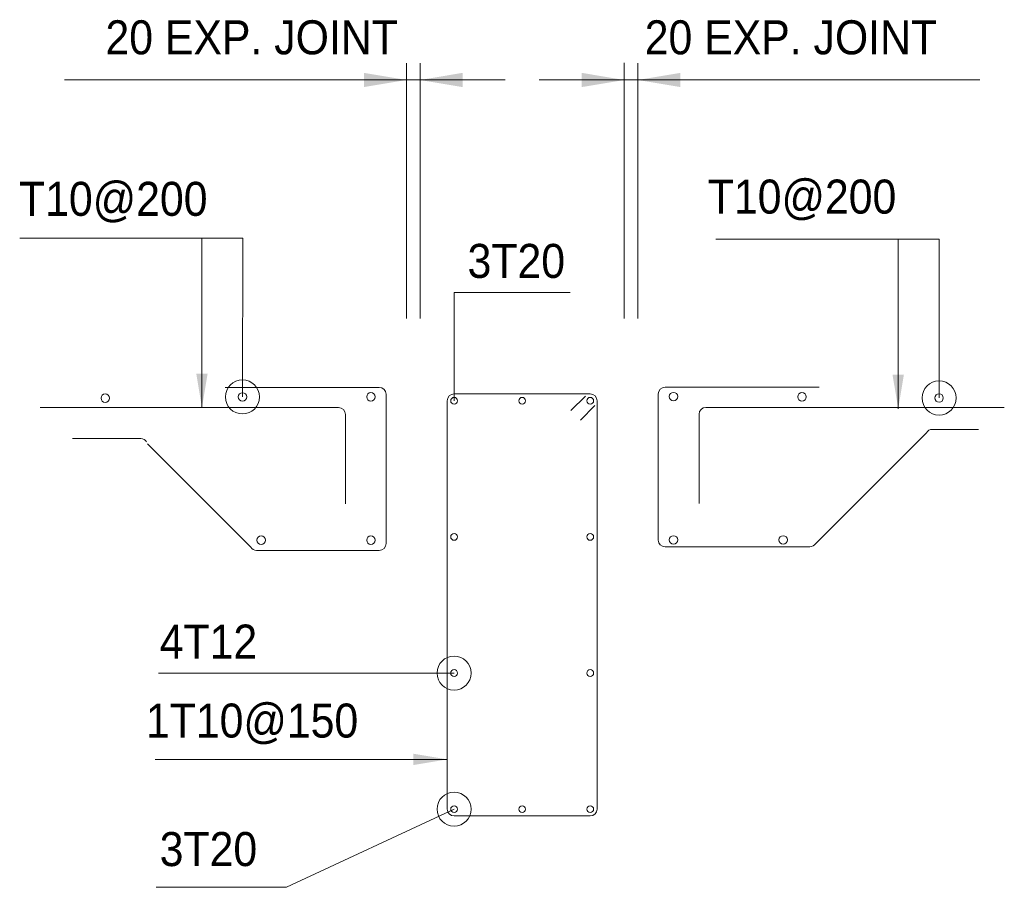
# Model space of a CAD drawing. Header units: millimetres. Extents: x 226940 to 228386, y -160878 to -159604.
import ezdxf

# ---------------------------------------------------------------- set-up
doc = ezdxf.new("R2010")
doc.units = ezdxf.units.MM
for name, color, linetype, lineweight in [('A-DETL-GENF', 7, 'Continuous', 18), ('A-DETL-THIN', 7, 'Continuous', 18), ('G-ANNO-TEXT', 7, 'Continuous', 9)]:
    doc.layers.add(name, color=color, linetype=linetype, lineweight=lineweight)
doc.styles.add('Arial', font='arial.ttf', dxfattribs={"width": 0.9, "height": 50})

msp = doc.modelspace()

# ---------------------------------------------------------------- hatches: boundary and pattern name
at = {"layer": 'A-DETL-GENF'}
for points in [[(227445.4, -159702.5), (227507.9, -159692.1), (227445.4, -159681.6)], [(227590.4, -159702.5), (227590.4, -159681.6), (227527.9, -159692.1)], [(227765.4, -159702.5), (227827.9, -159692.1), (227765.4, -159681.6)], [(227910.4, -159702.5), (227910.4, -159681.6), (227847.9, -159692.1)], [(227207.4, -160173.5), (227215.7, -160123.5), (227199.1, -160123.5)], [(228230.5, -160175), (228238.8, -160125), (228222.1, -160125)], [(227517.9, -160698.6), (227567.9, -160690.2), (227517.9, -160681.9)]]:
    msp.add_hatch(color=256, dxfattribs=at).paths.add_polyline_path(points)

# ---------------------------------------------------------------- linework, layer by layer
at = {"layer": 'A-DETL-THIN'}
for p, q in [((227507.9, -160042.6), (227507.9, -159667.1)), ((227527.9, -160042.6), (227527.9, -159667.1)), ((227827.9, -160042.6), (227827.9, -159667.1)), ((227847.9, -160042.6), (227847.9, -159667.1)), ((227597, -159692.1), (227005.5, -159692.1)), ((227445.4, -159692.1), (227382.9, -159692.1)), ((227507.9, -159692.1), (227527.9, -159692.1)), ((227590.4, -159692.1), (227652.9, -159692.1)), ((227765.4, -159692.1), (227702.9, -159692.1)), ((227758.8, -159692.1), (228350.2, -159692.1)), ((227847.9, -159692.1), (227827.9, -159692.1)), ((227910.4, -159692.1), (227972.9, -159692.1)), ((227267.4, -159924.4), (226939.6, -159924.4)), ((227207.4, -160173.5), (227207.4, -159924.4)), ((227266.9, -160157.8), (227267.4, -159924.4)), ((228290.5, -159925.9), (227962.7, -159925.9)), ((228230.5, -160175), (228230.5, -159925.9)), ((228290.5, -160159.3), (228290.5, -159925.9)), ((227577.9, -160163.4), (227577.9, -160004.1)), ((227577.9, -160004.1), (227748.4, -160004.1)), ((227468, -160143.7), (227241.6, -160143.7)), ((227478, -160373.3), (227478, -160153.7)), ((227777.9, -160153.4), (227577.9, -160153.4)), ((227770.8, -160156.4), (227749.6, -160177.6)), ((227877.9, -160368), (227877.9, -160153.4)), ((227887.9, -160143.4), (228114.3, -160143.4)), ((227567.9, -160163.4), (227567.9, -160763.4)), ((227784.9, -160170.5), (227763.7, -160191.7)), ((227787.9, -160763.4), (227787.9, -160163.4)), ((227408.1, -160173.5), (226969.5, -160173.5)), ((227418.1, -160314.7), (227418.1, -160183.5)), ((227937.8, -160314.4), (227937.8, -160183.2)), ((227947.8, -160173.2), (228386.4, -160173.2)), ((228109.2, -160373), (228271.9, -160210.3)), ((228348.3, -160205.4), (228280.5, -160205.4)), ((227017.2, -160218.8), (227117.5, -160218.8)), ((227279.2, -160378.3), (227127.5, -160226.6)), ((227287.8, -160383.3), (227468, -160383.3)), ((228100.6, -160378), (227887.9, -160378)), ((227143.4, -160563.4), (227577.9, -160563.4)), ((227138.5, -160690.2), (227567.9, -160690.2)), ((227577.9, -160763.4), (227331.8, -160878.2)), ((227577.9, -160773.4), (227777.9, -160773.4)), ((227331.8, -160878.2), (227140.3, -160878.2))]:
    msp.add_line(p, q, dxfattribs=at)
for centre in [(227266.9, -160157.8), (228290.5, -160159.3), (227577.9, -160563.4), (227577.9, -160763.4)]:
    msp.add_circle(centre, 25, dxfattribs=at)
for centre, radius, start, end in [((227065.4, -160159.6), 6.25, 0, 180), ((227266.9, -160157.8), 6.25, 0, 180), ((227455.7, -160157.6), 6.25, 0, 180), ((227468, -160153.7), 10, 0, 90), ((227577.9, -160163.4), 10, 90, 180), ((227777.9, -160163.4), 10, 0, 90), ((227887.9, -160153.4), 10, 90, 180), ((227900.2, -160157.3), 6.25, 0, 180), ((228089.1, -160157.5), 6.25, 0, 180), ((228290.5, -160159.3), 6.25, 0, 180), ((227065.4, -160159.6), 6.25, 180, 0), ((227266.9, -160157.8), 6.25, 180, 0), ((227455.7, -160157.6), 6.25, 180, 0), ((227577.9, -160163.4), 5, 0, 180), ((227577.9, -160163.4), 5, 180, 0), ((227677.9, -160163.4), 5, 0, 180), ((227677.9, -160163.4), 5, 180, 0), ((227777.9, -160163.4), 5, 0, 180), ((227777.9, -160163.4), 5, 180, 0), ((227900.2, -160157.3), 6.25, 180, 0), ((228089.1, -160157.5), 6.25, 180, 0), ((228290.5, -160159.3), 6.25, 180, 0), ((227408.1, -160183.5), 10, 0, 90), ((227947.8, -160183.2), 10, 90, 180), ((228280.5, -160215.4), 10, 90, 149.805), ((227117.5, -160228.8), 10, 30.195, 90), ((227577.9, -160363.4), 5, 0, 180), ((227777.9, -160363.4), 5, 0, 180), ((227294.4, -160368.2), 6.25, 0, 180), ((227294.4, -160368.2), 6.25, 180, 0), ((227455.7, -160368.2), 6.25, 0, 180), ((227455.7, -160368.2), 6.25, 180, 0), ((227468, -160373.3), 10, 270, 0), ((227577.9, -160363.4), 5, 180, 0), ((227777.9, -160363.4), 5, 180, 0), ((227887.9, -160368), 10, 180, 270), ((227900.2, -160367.9), 6.25, 0, 180), ((227900.2, -160367.9), 6.25, 180, 0), ((228061.5, -160367.9), 6.25, 0, 180), ((228061.5, -160367.9), 6.25, 180, 0), ((228100.6, -160368), 10, 270, 329.805), ((227287.8, -160373.3), 10, 210.195, 270), ((227577.9, -160563.4), 5, 0, 180), ((227777.9, -160563.4), 5, 0, 180), ((227577.9, -160563.4), 5, 180, 0), ((227777.9, -160563.4), 5, 180, 0), ((227577.9, -160763.4), 10, 180, 270), ((227577.9, -160763.4), 5, 0, 180), ((227577.9, -160763.4), 5, 180, 0), ((227677.9, -160763.4), 5, 0, 180), ((227677.9, -160763.4), 5, 180, 0), ((227777.9, -160763.4), 5, 0, 180), ((227777.9, -160763.4), 5, 180, 0), ((227777.9, -160763.4), 10, 270, 0)]:
    msp.add_arc(centre, radius, start, end, dxfattribs=at)

# ---------------------------------------------------------------- texts
at = {"layer": 'G-ANNO-TEXT', "char_height": 50, "attachment_point": 1, "style": 'Arial', "bg_fill": 3, "box_fill_scale": 1.25, "bg_fill_color": 256, "bg_fill_true_color": 13158600, "bg_fill_transparency": 0}
for s, insert, width in [('20 EXP. JOINT', (227065.6, -159604.4), 522.38), ('20 EXP. JOINT', (227858, -159604.4), 522.38), ('T10@200', (227950.7, -159838.4), 334.785), ('T10@200', (226938.6, -159841.7), 334.785), ('3T20', (227597.7, -159932.9), 173.165), ('4T12', (227145.3, -160492.2), 173.165), ('1T10@150', (227125.1, -160608.2), 376.633), ('3T20', (227145.3, -160797), 173.165)]:
    msp.add_mtext(s, dxfattribs=dict(at, insert=insert, width=width))

doc.saveas('drawing.dxf')
